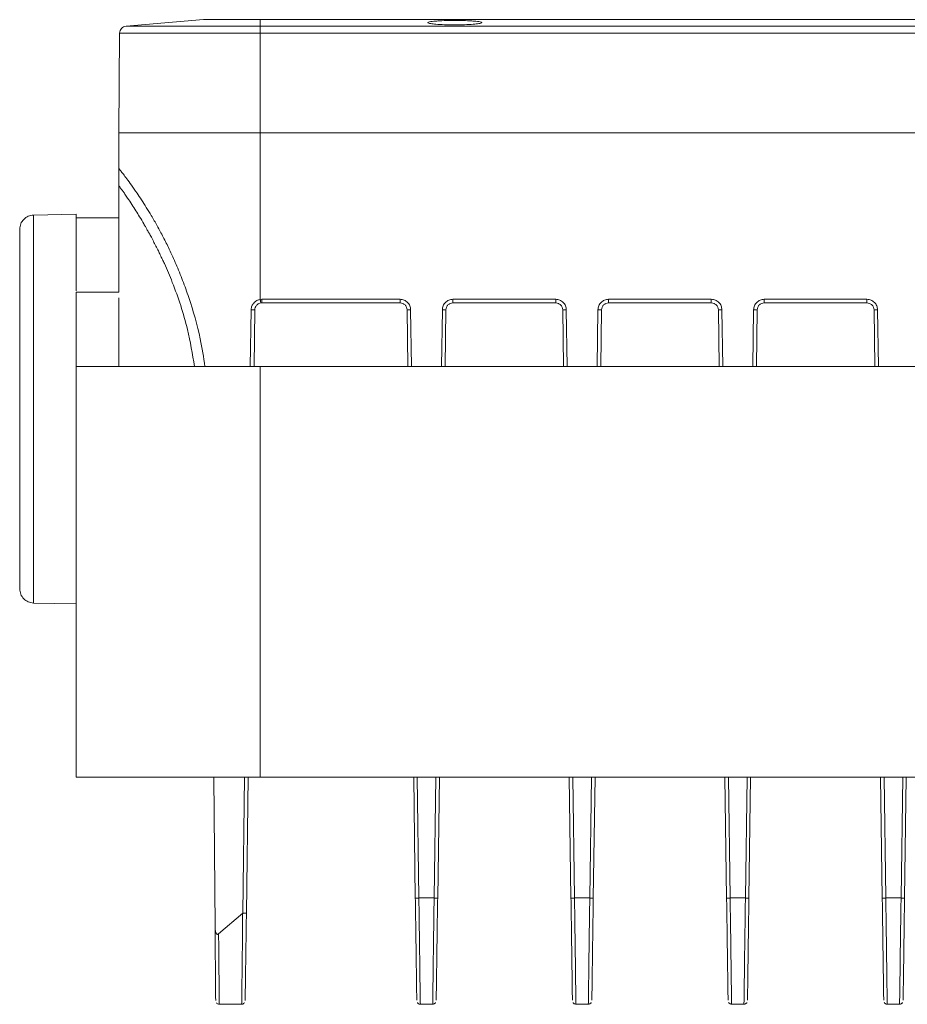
# Model space of a CAD drawing. Header units: millimetres. Extents: x -806 to 2023, y 502 to 1658.
# Tile 6 of 53: x -262 to -136, y 503 to 642. Entities that reach past the tile are written whole.
import ezdxf

# ---------------------------------------------------------------- set-up
doc = ezdxf.new("R2010")
doc.units = ezdxf.units.MM

# ---------------------------------------------------------------- blocks, each defined once
blk = doc.blocks.new('Drawing View11')
at = {"color": 7, "linetype": 'Continuous', "lineweight": 18}
for p, q in [((-116.82, 44.96), (-127.78, 44.04)), ((-108.82, 44.04), (-108.82, 44.96)), ((-108.82, 44.96), (466.18, 44.96)), ((-85.15, 44.54), (-85.15, 44.53)), ((-77.49, 44.53), (-77.49, 44.54)), ((466.18, 44.04), (-108.82, 44.04)), ((-128.82, 28.96), (-128.7, 43.05)), ((-108.82, 43.05), (-108.82, 28.96)), ((466.18, 43.05), (-108.82, 43.05)), ((-128.82, 23.96), (-128.82, 28.96)), ((-108.82, 28.96), (-108.82, 5.44)), ((466.18, 28.96), (-108.82, 28.96)), ((-128.82, 6.47), (-128.82, 21.52)), ((-140.85, 17.35), (-134.82, 17.46)), ((-128.82, 16.96), (-134.82, 16.96)), ((-128.82, 6.47), (-134.82, 6.47)), ((-134.82, 6.47), (-134.82, -4.04)), ((-128.82, -4.04), (-128.82, 5.65)), ((-108.82, 5.44), (-108.58, 5.46)), ((-108.74, 4.94), (-108.58, 4.96)), ((-108.58, 5.46), (-89.06, 5.46)), ((-108.58, 4.96), (-89.06, 4.96)), ((-81.58, 5.46), (-67.06, 5.46)), ((-81.58, 4.96), (-67.06, 4.96)), ((-59.58, 5.46), (-45.06, 5.46)), ((-59.58, 4.96), (-45.06, 4.96)), ((-37.58, 5.46), (-23.06, 5.46)), ((-37.58, 4.96), (-23.06, 4.96)), ((-110.23, -4.04), (-110.11, 3.98)), ((-109.7, -4.04), (-109.58, 3.97)), ((-88.06, 3.97), (-87.94, -4.04)), ((-87.56, 3.98), (-87.44, -4.04)), ((-83.2, -4.04), (-83.08, 3.98)), ((-82.69, -4.04), (-82.58, 3.97)), ((-66.06, 3.97), (-65.94, -4.04)), ((-65.56, 3.98), (-65.44, -4.04)), ((-61.2, -4.04), (-61.08, 3.98)), ((-60.69, -4.04), (-60.58, 3.97)), ((-44.06, 3.97), (-43.94, -4.04)), ((-43.56, 3.98), (-43.44, -4.04)), ((-39.2, -4.04), (-39.08, 3.98)), ((-38.69, -4.04), (-38.58, 3.97)), ((-22.06, 3.97), (-21.94, -4.04)), ((-21.56, 3.98), (-21.44, -4.04)), ((-134.82, -4.04), (-134.82, -62.04)), ((-134.82, -4.04), (-108.82, -4.04)), ((-108.82, -4.04), (-108.82, -62.04)), ((-108.82, -4.04), (32.68, -4.04)), ((-134.82, -37.54), (-140.85, -37.44)), ((-108.82, -62.04), (-134.82, -62.04)), ((-115.39, -62.04), (-115.21, -83.06)), ((-111.3, -81.26), (-111.05, -62.04)), ((-110.77, -81.23), (-110.51, -62.04)), ((32.68, -62.04), (-108.82, -62.04)), ((-87.13, -62.04), (-86.9, -79.11)), ((-86.63, -62.04), (-86.4, -79.1)), ((-84.24, -79.1), (-84, -62.04)), ((-83.74, -79.11), (-83.5, -62.04)), ((-65.13, -62.04), (-64.9, -79.11)), ((-64.63, -62.04), (-64.4, -79.1)), ((-62.24, -79.1), (-62, -62.04)), ((-61.74, -79.11), (-61.5, -62.04)), ((-43.13, -62.04), (-42.9, -79.11)), ((-42.63, -62.04), (-42.4, -79.1)), ((-40.24, -79.1), (-40, -62.04)), ((-39.74, -79.11), (-39.5, -62.04)), ((-21.13, -62.04), (-20.9, -79.11)), ((-20.63, -62.04), (-20.4, -79.1)), ((-18.24, -79.1), (-18, -62.04)), ((-17.74, -79.11), (-17.5, -62.04)), ((-84.24, -79.1), (-86.4, -79.1)), ((-62.24, -79.1), (-64.4, -79.1)), ((-40.24, -79.1), (-42.4, -79.1)), ((-18.24, -79.1), (-20.4, -79.1)), ((-111.3, -81.26), (-114.7, -84.18)), ((-114.62, -94.1), (-111.45, -94.1)), ((-86.19, -94.1), (-84.45, -94.1)), ((-64.19, -94.1), (-62.45, -94.1)), ((-42.19, -94.1), (-40.45, -94.1)), ((-20.19, -94.1), (-18.45, -94.1))]:
    blk.add_line(p, q, dxfattribs=at)
for points in [[(-108.82, 44.96), (-109.87, 44.96), (-111.96, 44.96), (-114.61, 44.96), (-116.46, 44.96), (-116.7, 44.96), (-116.82, 44.96)], [(-127.78, 44.04), (-127.9, 44.02), (-128.14, 43.97), (-128.44, 43.74), (-128.65, 43.42), (-128.68, 43.18), (-128.7, 43.05)], [(-108.82, 44.04), (-110.06, 44.04), (-112.54, 44.04), (-116.12, 44.04), (-119.42, 44.04), (-122.31, 44.04), (-124.69, 44.04), (-126.44, 44.04), (-127.57, 44.04), (-127.71, 44.04), (-127.78, 44.04)], [(-108.82, 44.04), (-108.82, 44.02), (-108.82, 43.97), (-108.82, 43.74), (-108.82, 43.42), (-108.82, 43.18), (-108.82, 43.05)], [(-108.82, 43.05), (-110.12, 43.05), (-112.72, 43.05), (-116.47, 43.05), (-119.93, 43.05), (-122.96, 43.05), (-125.46, 43.05), (-127.29, 43.05), (-128.47, 43.05), (-128.62, 43.05), (-128.7, 43.05)], [(-108.82, 28.96), (-110.13, 28.96), (-112.75, 28.96), (-116.52, 28.96), (-120, 28.96), (-123.05, 28.96), (-125.56, 28.96), (-127.41, 28.96), (-128.6, 28.96), (-128.74, 28.96), (-128.82, 28.96)], [(-142.82, 15.35), (-142.79, 15.61), (-142.73, 16.13), (-142.28, 16.78), (-141.63, 17.25), (-141.11, 17.32), (-140.85, 17.35)], [(-140.85, 17.35), (-140.85, 17.25), (-140.85, 17.05), (-140.85, 15.42), (-140.85, 12.89), (-140.85, 9.45), (-140.85, 5.28), (-140.85, 0.51), (-140.85, -4.66), (-140.85, -10.04), (-140.85, -15.42), (-140.85, -20.59), (-140.85, -25.36), (-140.85, -29.54), (-140.85, -32.97), (-140.85, -35.5), (-140.85, -37.13), (-140.85, -37.34), (-140.85, -37.44)], [(-142.82, 15.35), (-142.82, 15.26), (-142.82, 15.07), (-142.82, 13.56), (-142.82, 11.21), (-142.82, 8.03), (-142.82, 4.16), (-142.82, -0.26), (-142.82, -5.06), (-142.82, -10.04), (-142.82, -15.03), (-142.82, -19.82), (-142.82, -24.24), (-142.82, -28.11), (-142.82, -31.3), (-142.82, -33.64), (-142.82, -35.16), (-142.82, -35.34), (-142.82, -35.44)], [(-108.82, 5.44), (-108.81, 5.37), (-108.79, 5.24), (-108.76, 5.08), (-108.74, 4.97), (-108.74, 4.95), (-108.74, 4.94)], [(-108.58, 5.46), (-108.58, 5.39), (-108.58, 5.26), (-108.58, 5.09), (-108.58, 4.98), (-108.58, 4.96), (-108.58, 4.96)], [(-89.06, 5.46), (-88.86, 5.43), (-88.47, 5.39), (-87.98, 5.05), (-87.63, 4.56), (-87.58, 4.17), (-87.56, 3.98)], [(-89.06, 5.46), (-89.06, 5.39), (-89.06, 5.26), (-89.06, 5.09), (-89.06, 4.98), (-89.06, 4.96), (-89.06, 4.96)], [(-89.06, 4.96), (-88.93, 4.94), (-88.67, 4.91), (-88.34, 4.68), (-88.11, 4.36), (-88.07, 4.1), (-88.06, 3.97)], [(-83.08, 3.98), (-83.06, 4.17), (-83.01, 4.56), (-82.66, 5.05), (-82.17, 5.39), (-81.78, 5.43), (-81.58, 5.46)], [(-82.58, 3.97), (-82.57, 4.1), (-82.53, 4.36), (-82.3, 4.68), (-81.97, 4.91), (-81.71, 4.94), (-81.58, 4.96)], [(-81.58, 5.46), (-81.58, 5.39), (-81.58, 5.26), (-81.58, 5.09), (-81.58, 4.98), (-81.58, 4.96), (-81.58, 4.96)], [(-67.06, 5.46), (-66.86, 5.43), (-66.47, 5.39), (-65.98, 5.05), (-65.63, 4.56), (-65.58, 4.17), (-65.56, 3.98)], [(-67.06, 5.46), (-67.06, 5.39), (-67.06, 5.26), (-67.06, 5.09), (-67.06, 4.98), (-67.06, 4.96), (-67.06, 4.96)], [(-67.06, 4.96), (-66.93, 4.94), (-66.67, 4.91), (-66.34, 4.68), (-66.11, 4.36), (-66.07, 4.1), (-66.06, 3.97)], [(-61.08, 3.98), (-61.06, 4.17), (-61.01, 4.56), (-60.66, 5.05), (-60.17, 5.39), (-59.78, 5.43), (-59.58, 5.46)], [(-60.58, 3.97), (-60.57, 4.1), (-60.53, 4.36), (-60.3, 4.68), (-59.97, 4.91), (-59.71, 4.94), (-59.58, 4.96)], [(-59.58, 5.46), (-59.58, 5.39), (-59.58, 5.26), (-59.58, 5.09), (-59.58, 4.98), (-59.58, 4.96), (-59.58, 4.96)], [(-45.06, 5.46), (-44.86, 5.43), (-44.47, 5.39), (-43.98, 5.05), (-43.63, 4.56), (-43.58, 4.17), (-43.56, 3.98)], [(-45.06, 5.46), (-45.06, 5.39), (-45.06, 5.26), (-45.06, 5.09), (-45.06, 4.98), (-45.06, 4.96), (-45.06, 4.96)], [(-45.06, 4.96), (-44.93, 4.94), (-44.67, 4.91), (-44.34, 4.68), (-44.11, 4.36), (-44.07, 4.1), (-44.06, 3.97)], [(-39.08, 3.98), (-39.06, 4.17), (-39.01, 4.56), (-38.66, 5.05), (-38.17, 5.39), (-37.78, 5.43), (-37.58, 5.46)], [(-38.58, 3.97), (-38.57, 4.1), (-38.53, 4.36), (-38.3, 4.68), (-37.97, 4.91), (-37.71, 4.94), (-37.58, 4.96)], [(-37.58, 5.46), (-37.58, 5.39), (-37.58, 5.26), (-37.58, 5.09), (-37.58, 4.98), (-37.58, 4.96), (-37.58, 4.96)], [(-23.06, 5.46), (-22.86, 5.43), (-22.47, 5.39), (-21.98, 5.05), (-21.63, 4.56), (-21.58, 4.17), (-21.56, 3.98)], [(-23.06, 5.46), (-23.06, 5.39), (-23.06, 5.26), (-23.06, 5.09), (-23.06, 4.98), (-23.06, 4.96), (-23.06, 4.96)], [(-23.06, 4.96), (-22.93, 4.94), (-22.67, 4.91), (-22.34, 4.68), (-22.11, 4.36), (-22.07, 4.1), (-22.06, 3.97)], [(-110.11, 3.98), (-110.08, 3.98), (-110.01, 3.98), (-109.91, 3.97), (-109.82, 3.97), (-109.74, 3.97), (-109.67, 3.97), (-109.62, 3.97), (-109.59, 3.97), (-109.59, 3.97), (-109.58, 3.97)], [(-87.56, 3.98), (-87.62, 3.98), (-87.75, 3.97), (-87.92, 3.97), (-88.03, 3.97), (-88.05, 3.97), (-88.06, 3.97)], [(-83.08, 3.98), (-83.02, 3.98), (-82.89, 3.97), (-82.72, 3.97), (-82.61, 3.97), (-82.59, 3.97), (-82.58, 3.97)], [(-65.56, 3.98), (-65.62, 3.98), (-65.75, 3.97), (-65.92, 3.97), (-66.03, 3.97), (-66.05, 3.97), (-66.06, 3.97)], [(-61.08, 3.98), (-61.02, 3.98), (-60.89, 3.97), (-60.72, 3.97), (-60.61, 3.97), (-60.59, 3.97), (-60.58, 3.97)], [(-43.56, 3.98), (-43.62, 3.98), (-43.75, 3.97), (-43.92, 3.97), (-44.03, 3.97), (-44.05, 3.97), (-44.06, 3.97)], [(-39.08, 3.98), (-39.02, 3.98), (-38.89, 3.97), (-38.72, 3.97), (-38.61, 3.97), (-38.59, 3.97), (-38.58, 3.97)], [(-21.56, 3.98), (-21.62, 3.98), (-21.75, 3.97), (-21.92, 3.97), (-22.03, 3.97), (-22.05, 3.97), (-22.06, 3.97)], [(-140.85, -37.44), (-141.11, -37.4), (-141.63, -37.34), (-142.28, -36.87), (-142.73, -36.22), (-142.79, -35.7), (-142.82, -35.44)], [(-86.4, -79.1), (-86.46, -79.11), (-86.59, -79.11), (-86.76, -79.11), (-86.87, -79.11), (-86.89, -79.11), (-86.9, -79.11)], [(-83.74, -79.11), (-83.75, -79.11), (-83.77, -79.11), (-83.88, -79.11), (-84.05, -79.11), (-84.18, -79.11), (-84.24, -79.1)], [(-64.4, -79.1), (-64.46, -79.11), (-64.59, -79.11), (-64.76, -79.11), (-64.87, -79.11), (-64.89, -79.11), (-64.9, -79.11)], [(-61.74, -79.11), (-61.75, -79.11), (-61.77, -79.11), (-61.88, -79.11), (-62.05, -79.11), (-62.18, -79.11), (-62.24, -79.1)], [(-42.4, -79.1), (-42.46, -79.11), (-42.59, -79.11), (-42.76, -79.11), (-42.87, -79.11), (-42.89, -79.11), (-42.9, -79.11)], [(-17.74, -79.11), (-17.75, -79.11), (-17.77, -79.11), (-17.88, -79.11), (-18.05, -79.11), (-18.18, -79.11), (-18.24, -79.1)]]:
    blk.add_open_spline(points, degree=3, dxfattribs=at)
for points, knots in [([(-77.49, 44.54), (-77.51, 44.56), (-77.55, 44.61), (-77.87, 44.68), (-78.33, 44.73), (-79.05, 44.79), (-80.06, 44.84), (-81.32, 44.87), (-82.58, 44.84), (-83.59, 44.79), (-84.31, 44.73), (-84.76, 44.68), (-85.09, 44.61), (-85.13, 44.56), (-85.15, 44.54)], [0, 0, 0, 0, 0.077669, 0.151039, 0.220104, 0.284862, 0.400956, 0.5, 0.599027, 0.715116, 0.779874, 0.848944, 0.922321, 1, 1, 1, 1]), ([(-85.15, 44.53), (-85.11, 44.5), (-85.06, 44.46), (-84.69, 44.38), (-83.99, 44.3), (-82.81, 44.24), (-81.37, 44.21), (-79.91, 44.24), (-78.7, 44.3), (-77.97, 44.38), (-77.59, 44.46), (-77.53, 44.5), (-77.49, 44.53)], [0, 0, 0, 0, 0.075226, 0.14173, 0.248217, 0.375045, 0.495615, 0.617415, 0.745179, 0.854476, 0.922758, 1, 1, 1, 1]), ([(-128.82, 23.96), (-128.81, 23.94), (-128.78, 23.9), (-128.55, 23.62), (-128.19, 23.16), (-127.68, 22.48), (-127.03, 21.59), (-126.31, 20.57), (-125.6, 19.51), (-124.92, 18.45), (-124.18, 17.22), (-123.37, 15.82), (-122.52, 14.23), (-121.62, 12.43), (-120.69, 10.39), (-119.76, 8.11), (-118.53, 4.64), (-117.33, 0.59), (-116.83, -2.74), (-116.63, -4.04)], [0, 0, 0, 0, 0.042838, 0.0859037, 0.1310339, 0.1769129, 0.2272211, 0.2789635, 0.3183503, 0.3586901, 0.4001579, 0.4490219, 0.4992836, 0.551147, 0.6137519, 0.6780105, 0.7441757, 0.8994274, 1, 1, 1, 1]), ([(-128.82, 21.52), (-128.82, 21.84), (-128.82, 22.45), (-128.82, 23.14), (-128.82, 23.56), (-128.82, 23.78), (-128.82, 23.93), (-128.82, 23.95), (-128.82, 23.96)], [0, 0, 0, 0, 0.299324, 0.562416, 0.682139, 0.794047, 0.897516, 1, 1, 1, 1]), ([(-118.1, -4.04), (-118.4, -2.29), (-119.09, 1.76), (-120.55, 6.15), (-121.79, 9.19), (-122.24, 10.28), (-122.65, 11.11), (-122.95, 11.7), (-123.23, 12.34), (-123.59, 12.97), (-123.93, 13.68), (-124.26, 14.32), (-124.57, 14.88), (-124.84, 15.31), (-125.02, 15.67), (-125.16, 15.91), (-125.22, 16.02), (-125.26, 16.09), (-125.46, 16.44), (-125.85, 17.07), (-126.41, 17.98), (-126.99, 18.85), (-127.49, 19.65), (-127.91, 20.27), (-128.24, 20.73), (-128.53, 21.12), (-128.72, 21.39), (-128.82, 21.52)], [0, 0, 0, 0, 0.190758, 0.439857, 0.492206, 0.542857, 0.566166, 0.591471, 0.6135, 0.641166, 0.66889, 0.69814, 0.717643, 0.737317, 0.753066, 0.760651, 0.766738, 0.766983, 0.76901, 0.809972, 0.846321, 0.883985, 0.922325, 0.947231, 0.964821, 0.982626, 1, 1, 1, 1]), ([(-134.82, 6.64), (-134.82, 7.59), (-134.82, 9.97), (-134.82, 12.96), (-134.82, 15.52), (-134.82, 17.15), (-134.82, 17.35), (-134.82, 17.46)], [0, 0, 0, 0, 0.142086, 0.356564, 0.571043, 0.785521, 1, 1, 1, 1]), ([(-110.11, 3.98), (-110.11, 4.08), (-110.09, 4.27), (-109.98, 4.61), (-109.74, 4.97), (-109.34, 5.3), (-108.99, 5.39), (-108.82, 5.44)], [0, 0, 0, 0, 0.149436, 0.271559, 0.496029, 0.753848, 1, 1, 1, 1]), ([(-109.58, 3.97), (-109.57, 4.08), (-109.55, 4.31), (-109.38, 4.58), (-109.19, 4.76), (-108.99, 4.88), (-108.84, 4.92), (-108.74, 4.94)], [0, 0, 0, 0, 0.2283871, 0.5008233, 0.6543674, 0.7888483, 1, 1, 1, 1]), ([(-86.9, -79.11), (-86.88, -80.13), (-86.85, -82.16), (-86.81, -85.08), (-86.78, -87.74), (-86.74, -90.01), (-86.72, -91.81), (-86.7, -93.01), (-86.69, -93.6), (-86.69, -93.55), (-86.69, -93.53)], [0, 0, 0, 0, 0.134021, 0.268043, 0.402064, 0.536085, 0.670106, 0.804127, 0.938149, 1, 1, 1, 1]), ([(-86.19, -94.1), (-86.19, -94.07), (-86.19, -94), (-86.2, -93.42), (-86.22, -92.4), (-86.24, -90.83), (-86.27, -88.68), (-86.3, -85.95), (-86.35, -82.69), (-86.38, -80.32), (-86.4, -79.1)], [0, 0, 0, 0, 0.094978, 0.198544, 0.310693, 0.431421, 0.560721, 0.698589, 0.845018, 1, 1, 1, 1]), ([(-84.24, -79.1), (-84.26, -80.32), (-84.29, -82.69), (-84.34, -85.94), (-84.37, -88.67), (-84.4, -90.82), (-84.42, -92.4), (-84.44, -93.42), (-84.44, -94), (-84.45, -94.07), (-84.45, -94.1)], [0, 0, 0, 0, 0.154842, 0.30117, 0.438978, 0.568258, 0.689006, 0.801215, 0.904882, 1, 1, 1, 1]), ([(-83.94, -93.53), (-83.94, -93.55), (-83.95, -93.6), (-83.94, -93.01), (-83.92, -91.81), (-83.9, -90.01), (-83.86, -87.74), (-83.83, -85.08), (-83.79, -82.16), (-83.76, -80.13), (-83.74, -79.11)], [0, 0, 0, 0, 0.06187, 0.195888, 0.329907, 0.463925, 0.597944, 0.731962, 0.865981, 1, 1, 1, 1]), ([(-64.9, -79.11), (-64.88, -80.13), (-64.85, -82.16), (-64.81, -85.08), (-64.78, -87.74), (-64.74, -90.01), (-64.72, -91.81), (-64.7, -93.01), (-64.69, -93.6), (-64.69, -93.55), (-64.69, -93.53)], [0, 0, 0, 0, 0.13404, 0.26808, 0.40212, 0.536159, 0.670199, 0.804238, 0.938277, 1, 1, 1, 1]), ([(-64.19, -94.1), (-64.19, -94.07), (-64.19, -94), (-64.2, -93.42), (-64.22, -92.38), (-64.24, -90.8), (-64.27, -88.65), (-64.3, -85.92), (-64.35, -82.68), (-64.38, -80.32), (-64.4, -79.1)], [0, 0, 0, 0, 0.095765, 0.199893, 0.312379, 0.433219, 0.562406, 0.699936, 0.845803, 1, 1, 1, 1]), ([(-62.24, -79.1), (-62.26, -80.32), (-62.29, -82.69), (-62.34, -85.94), (-62.37, -88.67), (-62.4, -90.82), (-62.42, -92.4), (-62.44, -93.42), (-62.44, -94), (-62.45, -94.07), (-62.45, -94.1)], [0, 0, 0, 0, 0.154842, 0.30117, 0.438978, 0.568258, 0.689006, 0.801215, 0.904882, 1, 1, 1, 1]), ([(-61.94, -93.53), (-61.94, -93.55), (-61.95, -93.6), (-61.94, -93.01), (-61.92, -91.81), (-61.9, -90.01), (-61.86, -87.74), (-61.83, -85.08), (-61.79, -82.16), (-61.76, -80.13), (-61.74, -79.11)], [0, 0, 0, 0, 0.06187, 0.195888, 0.329907, 0.463925, 0.597944, 0.731962, 0.865981, 1, 1, 1, 1]), ([(-42.9, -79.11), (-42.88, -80.13), (-42.85, -82.16), (-42.81, -85.08), (-42.78, -87.74), (-42.74, -90.01), (-42.72, -91.81), (-42.7, -93.01), (-42.69, -93.6), (-42.69, -93.55), (-42.69, -93.53)], [0, 0, 0, 0, 0.13404, 0.26808, 0.40212, 0.536159, 0.670199, 0.804238, 0.938278, 1, 1, 1, 1]), ([(-42.19, -94.1), (-42.19, -94.07), (-42.19, -94), (-42.2, -93.42), (-42.22, -92.38), (-42.24, -90.8), (-42.27, -88.65), (-42.3, -85.92), (-42.35, -82.68), (-42.38, -80.32), (-42.4, -79.1)], [0, 0, 0, 0, 0.095765, 0.199893, 0.312379, 0.433219, 0.562406, 0.699936, 0.845803, 1, 1, 1, 1]), ([(-40.24, -79.1), (-40.26, -80.33), (-40.29, -82.71), (-40.34, -85.97), (-40.37, -88.7), (-40.4, -90.85), (-40.42, -92.42), (-40.44, -93.43), (-40.44, -94.01), (-40.45, -94.07), (-40.45, -94.1)], [0, 0, 0, 0, 0.155727, 0.302687, 0.440875, 0.570283, 0.690905, 0.802735, 0.905768, 1, 1, 1, 1]), ([(-39.74, -79.11), (-39.75, -79.11), (-39.77, -79.11), (-39.88, -79.11), (-40.05, -79.11), (-40.18, -79.11), (-40.24, -79.1)], [0, 0, 0, 0, 0.25, 0.5, 0.75, 1, 1, 1, 1]), ([(-39.94, -93.53), (-39.94, -93.55), (-39.95, -93.6), (-39.94, -93.01), (-39.92, -91.81), (-39.9, -90.01), (-39.86, -87.74), (-39.83, -85.08), (-39.79, -82.16), (-39.76, -80.13), (-39.74, -79.11)], [0, 0, 0, 0, 0.061859, 0.195879, 0.329899, 0.46392, 0.59794, 0.73196, 0.86598, 1, 1, 1, 1]), ([(-20.4, -79.1), (-20.46, -79.11), (-20.59, -79.11), (-20.76, -79.11), (-20.87, -79.11), (-20.89, -79.11), (-20.9, -79.11)], [0, 0, 0, 0, 0.25, 0.5, 0.75, 1, 1, 1, 1]), ([(-20.9, -79.11), (-20.88, -80.13), (-20.85, -82.16), (-20.81, -85.08), (-20.78, -87.74), (-20.74, -90.01), (-20.72, -91.81), (-20.7, -93.01), (-20.69, -93.6), (-20.69, -93.55), (-20.69, -93.53)], [0, 0, 0, 0, 0.1340221, 0.2680442, 0.4020662, 0.5360882, 0.6701101, 0.8041319, 0.9381537, 1, 1, 1, 1]), ([(-20.19, -94.1), (-20.19, -94.07), (-20.19, -94), (-20.2, -93.42), (-20.22, -92.4), (-20.24, -90.83), (-20.27, -88.68), (-20.3, -85.95), (-20.35, -82.69), (-20.38, -80.32), (-20.4, -79.1)], [0, 0, 0, 0, 0.094978, 0.198544, 0.310693, 0.431421, 0.560722, 0.698589, 0.845018, 1, 1, 1, 1]), ([(-18.24, -79.1), (-18.26, -80.32), (-18.29, -82.69), (-18.34, -85.94), (-18.37, -88.67), (-18.4, -90.82), (-18.42, -92.4), (-18.44, -93.42), (-18.44, -94), (-18.45, -94.07), (-18.45, -94.1)], [0, 0, 0, 0, 0.154842, 0.30117, 0.438978, 0.568258, 0.689006, 0.801215, 0.904882, 1, 1, 1, 1]), ([(-17.94, -93.53), (-17.94, -93.55), (-17.95, -93.6), (-17.94, -93.01), (-17.92, -91.81), (-17.9, -90.01), (-17.86, -87.74), (-17.83, -85.08), (-17.79, -82.16), (-17.76, -80.13), (-17.74, -79.11)], [0, 0, 0, 0, 0.06187, 0.195888, 0.329907, 0.463925, 0.597944, 0.731962, 0.865981, 1, 1, 1, 1]), ([(-111.3, -81.26), (-111.31, -81.56), (-111.31, -82.34), (-111.32, -83.73), (-111.34, -85.54), (-111.36, -87.66), (-111.39, -89.93), (-111.42, -92.07), (-111.44, -93.37), (-111.44, -94.01), (-111.45, -94.07), (-111.45, -94.1)], [0, 0, 0, 0, 0.043872, 0.110955, 0.201233, 0.31468, 0.451266, 0.610951, 0.793694, 0.893951, 1, 1, 1, 1]), ([(-111.3, -81.26), (-111.26, -81.26), (-111.15, -81.26), (-111.01, -81.26), (-110.89, -81.25), (-110.79, -81.24), (-110.78, -81.24), (-110.77, -81.23)], [0, 0, 0, 0, 0.179664, 0.370414, 0.543556, 0.772083, 1, 1, 1, 1]), ([(-110.95, -93.55), (-110.95, -93.56), (-110.95, -93.62), (-110.94, -93.15), (-110.93, -92.17), (-110.91, -90.68), (-110.88, -88.77), (-110.85, -86.5), (-110.81, -83.97), (-110.79, -82.15), (-110.77, -81.23)], [0, 0, 0, 0, 0.055306, 0.190262, 0.325219, 0.460175, 0.595131, 0.730087, 0.865044, 1, 1, 1, 1]), ([(-114.7, -84.18), (-114.72, -84.19), (-114.75, -84.22), (-114.81, -84.24), (-114.86, -84.24), (-114.91, -84.23), (-114.96, -84.2), (-115.03, -84.13), (-115.2, -83.77), (-115.21, -83.39), (-115.21, -83.06)], [0, 0, 0, 0, 0.045131, 0.084692, 0.121166, 0.157664, 0.19727, 0.242406, 0.354904, 1, 1, 1, 1]), ([(-115.21, -83.06), (-115.2, -83.87), (-115.19, -85.48), (-115.17, -87.67), (-115.15, -89.61), (-115.14, -91.21), (-115.13, -92.45), (-115.12, -93.25), (-115.12, -93.62), (-115.12, -93.57), (-115.12, -93.56)], [0, 0, 0, 0, 0.135983, 0.271965, 0.407948, 0.54393, 0.679913, 0.815896, 0.951878, 1, 1, 1, 1]), ([(-114.62, -94.1), (-114.62, -94.09), (-114.62, -94.04), (-114.62, -93.7), (-114.63, -93.14), (-114.63, -92.39), (-114.64, -91.28), (-114.65, -89.88), (-114.67, -88.17), (-114.68, -86.31), (-114.7, -84.89), (-114.7, -84.18)], [0, 0, 0, 0, 0.092753, 0.206994, 0.295137, 0.396204, 0.504919, 0.63775, 0.750082, 0.875046, 1, 1, 1, 1]), ([(-115.02, -93.89), (-115.02, -93.9), (-114.98, -93.96), (-114.88, -94.04), (-114.74, -94.1), (-114.65, -94.1), (-114.62, -94.1)], [0, 0, 0, 0, 0.074797, 0.420144, 0.789998, 1, 1, 1, 1]), ([(-111.45, -94.1), (-111.42, -94.1), (-111.35, -94.11), (-111.23, -94.06), (-111.11, -93.98), (-111.06, -93.92), (-111.03, -93.89)], [0, 0, 0, 0, 0.129605, 0.481316, 0.76393, 1, 1, 1, 1]), ([(-86.61, -93.87), (-86.59, -93.9), (-86.55, -93.97), (-86.43, -94.05), (-86.3, -94.11), (-86.21, -94.1), (-86.18, -94.1)], [0, 0, 0, 0, 0.161287, 0.484054, 0.827055, 1, 1, 1, 1]), ([(-84.43, -94.1), (-84.42, -94.1), (-84.35, -94.11), (-84.24, -94.07), (-84.12, -93.99), (-84.05, -93.92), (-84.03, -93.88), (-84.03, -93.87)], [0, 0, 0, 0, 0.066543, 0.425642, 0.71263, 0.954198, 1, 1, 1, 1]), ([(-64.61, -93.87), (-64.61, -93.88), (-64.59, -93.93), (-64.5, -94), (-64.37, -94.08), (-64.25, -94.12), (-64.19, -94.1), (-64.19, -94.1)], [0, 0, 0, 0, 0.036658, 0.313032, 0.640621, 0.995247, 1, 1, 1, 1]), ([(-62.43, -94.1), (-62.42, -94.1), (-62.35, -94.11), (-62.24, -94.07), (-62.12, -93.99), (-62.05, -93.92), (-62.03, -93.88), (-62.03, -93.87)], [0, 0, 0, 0, 0.0652677, 0.4246427, 0.7117771, 0.9534481, 1, 1, 1, 1]), ([(-42.61, -93.87), (-42.6, -93.89), (-42.57, -93.95), (-42.46, -94.03), (-42.33, -94.1), (-42.23, -94.1), (-42.19, -94.1)], [0, 0, 0, 0, 0.121188, 0.4238, 0.77112, 1, 1, 1, 1]), ([(-40.43, -94.1), (-40.42, -94.1), (-40.36, -94.11), (-40.25, -94.07), (-40.12, -93.99), (-40.05, -93.92), (-40.03, -93.88), (-40.03, -93.87)], [0, 0, 0, 0, 0.0455629, 0.4089051, 0.6979241, 0.9407819, 1, 1, 1, 1]), ([(-20.61, -93.87), (-20.59, -93.89), (-20.55, -93.97), (-20.43, -94.05), (-20.3, -94.11), (-20.21, -94.1), (-20.18, -94.1)], [0, 0, 0, 0, 0.159379, 0.48251, 0.825334, 1, 1, 1, 1]), ([(-18.43, -94.1), (-18.42, -94.1), (-18.35, -94.11), (-18.24, -94.07), (-18.12, -93.99), (-18.05, -93.92), (-18.03, -93.88), (-18.03, -93.87)], [0, 0, 0, 0, 0.067786, 0.426618, 0.713461, 0.954929, 1, 1, 1, 1])]:
    blk.add_open_spline(points, degree=3, knots=knots, dxfattribs=at)

msp = doc.modelspace()

# ---------------------------------------------------------------- block references
at = {"color": 7, "linetype": 'Continuous', "lineweight": 18}
msp.add_blockref('Drawing View11', (-118.88, 596.69), dxfattribs=at)

doc.saveas('drawing.dxf')
